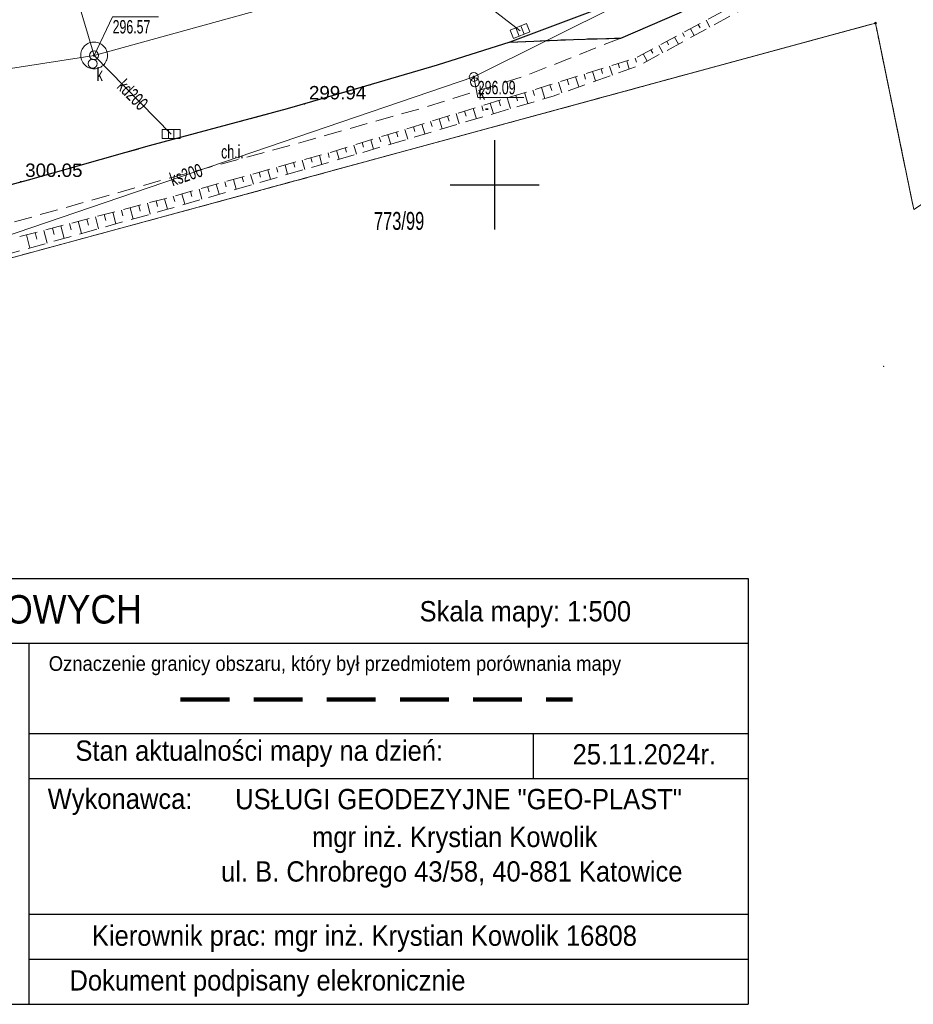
# Model space of a CAD drawing. Header units: metres. Extents: x 6567444 to 13135881, y 5574237 to 11149086.
# Tile 5 of 191: x 6567873 to 6567923, y 5574304 to 5574359. Entities that reach past the tile are written whole.
import ezdxf
from ezdxf.enums import TextEntityAlignment as Align

# ---------------------------------------------------------------- set-up
doc = ezdxf.new("R2010")
doc.units = ezdxf.units.M
for name, pattern in [('2 1', [3, 2, -1]), ('L_0_03', [1, 0.5, -0.5]), ('L_0_04', [1.5, 1, -0.5]), ('L_0_06', [2, 1.5, -0.5])]:
    doc.linetypes.add(name, pattern=pattern)
for name, color, linetype, lineweight in [('EGB_DzialkaEwidencyjna', 7, 'Continuous', 18), ('EGB_Klasouzytek', 92, 'Continuous', 18), ('EGB_KonturUzytkuGruntowego', 92, 'Continuous', 18), ('EGB_PunktGraniczny', 7, 'Continuous', 18), ('GES_InneUrzadzeniaTowarzyszace', 7, 'Continuous', 18), ('GES_InneUrzadzeniaTowarzyszace_P', 7, 'Continuous', 18), ('GES_PrzewodKanalizacyjny', 36, 'Continuous', 18), ('GES_Rzedna', 7, 'Continuous', 18), ('GES_UrzadzeniaSiecKanalizacyjna_P', 7, 'Continuous', 18), ('KR_ObiektKarto', 7, 'Continuous', 18), ('OT_Komunikacja', 7, 'Continuous', 18), ('OT_Skarpa', 7, 'Continuous', 18), ('OTRS', 7, 'Continuous', 13), ('OTRS_O', 7, 'Continuous', 20), ('PARSI', 7, 'Continuous', 20), ('Z_OPIS', 7, 'Continuous', 25), ('Z_ZAKRES', 214, 'Continuous', 90)]:
    doc.layers.add(name, color=color, linetype=linetype, lineweight=lineweight)
doc.styles.add('BDOT', font='arial.ttf', dxfattribs={"width": 0.9})
doc.styles.get("Standard").update_dxf_attribs({"font": 'arial.ttf'})

# ---------------------------------------------------------------- blocks, each defined once
blk = doc.blocks.new('L_0_02_2')
at = {"color": 0}
blk.add_point((0, 0), dxfattribs=at)
blk = doc.blocks.new('L_0_02_1')
at = {"color": 0}
blk.add_point((0, 0), dxfattribs=at)
blk = doc.blocks.new('EGPG_N')
at = {"linetype": 'Continuous', "lineweight": 13}
blk.add_hatch(color=0, dxfattribs=at).paths.add_polyline_path([(0, -0.1, 1), (0, 0.1, 1)])
at = {"color": 0, "linetype": 'Continuous', "lineweight": 13}
blk.add_circle((0, 0), 0.1, dxfattribs=at)
blk = doc.blocks.new('SUPK_K')
at = {"color": 0, "linetype": 'Continuous', "lineweight": 18}
blk.add_circle((0, 0), 0.5, dxfattribs=at)
blk = doc.blocks.new('other_SUPW_O')
at = {"color": 0, "linetype": 'Continuous', "lineweight": 18}
blk.add_circle((0, 0), 0.5, dxfattribs=at)
blk = doc.blocks.new('other_SUPS01_05')
at = {"linetype": 'Continuous', "lineweight": 13}
blk.add_hatch(color=0, dxfattribs=at).paths.add_polyline_path([(0, -0.09, 1), (0, 0.09, 1)])
at = {"color": 0, "linetype": 'Continuous', "lineweight": 13}
blk.add_circle((0, 0), 0.0906, dxfattribs=at)
blk = doc.blocks.new('other_SUKK')
at = {"color": 0, "linetype": 'Continuous', "lineweight": 18, "flags": 128}
blk.add_lwpolyline([(1, 0.5), (1, -0.5), (-1, -0.5), (-1, 0.5), (1, 0.5)], close=True, dxfattribs=at)
for points in [[(-0.3, 0.5), (-0.3, -0.5)], [(0.3, 0.5), (0.3, -0.5)]]:
    blk.add_lwpolyline(points, dxfattribs=at)
blk = doc.blocks.new('OTRS')
at = {"layer": 'OTRS', "color": 0, "lineweight": -3, "const_width": 0.09}
blk.add_lwpolyline([(-0.04, 0, 1), (0.04, 0, 1)], format="xyb", close=True, dxfattribs=at)
at = {"layer": 'OTRS_O', "color": 0, "style": 'BDOT'}
blk.add_attdef('RZEDNA', (0.51, 0.52), '', height=1.5, dxfattribs=at)
blk = doc.blocks.new('mzsk')
at = {"layer": 'PARSI', "color": 0}
for p, q in [((0, -5), (0, 5)), ((5, 0), (-5, 0))]:
    blk.add_line(p, q, dxfattribs=at)
blk = doc.blocks.new('ETYK')
at = {"layer": 'Z_OPIS'}
for points in [[(6560549.33, 5651473.62), (6560739.69, 5651473.62), (6560739.69, 5651421.26)], [(6560651.16, 5651465.69), (6560651.16, 5651421.26)], [(6560651.16, 5651454.58), (6560739.69, 5651454.58)], [(6560713.23, 5651454.58), (6560713.23, 5651449.03)], [(6560651.16, 5651449.03), (6560739.69, 5651449.03)], [(6560651.16, 5651432.36), (6560739.69, 5651432.36)], [(6560651.16, 5651426.81), (6560739.69, 5651426.81)]]:
    blk.add_lwpolyline(points, dxfattribs=at)
at = {"layer": 'Z_OPIS', "flags": 128}
for points in [[(6560549.33, 5651465.69), (6560739.69, 5651465.69)], [(6560549.33, 5651421.26), (6560739.69, 5651421.26)]]:
    blk.add_lwpolyline(points, dxfattribs=at)
at = {"layer": 'Z_ZAKRES', "linetype": '2 1', "ltscale": 3, "flags": 128}
blk.add_lwpolyline([(6560669.84, 5651458.76), (6560718.07, 5651458.76)], dxfattribs=at)
at = {"layer": 'Z_OPIS', "lineweight": 30, "style": 'BDOT', "width": 0.9}
blk.add_text('MAPA DO CELÓW PROJEKTOWYCH', height=3.5, dxfattribs=at).set_placement((6560627.08, 5651470.28), align=Align.MIDDLE)
at = {"layer": 'Z_OPIS', "style": 'BDOT', "width": 0.9}
for s, height, p in [('Skala mapy: 1:500', 2.5, (6560712.26, 5651469.3)), ('Oznaczenie granicy obszaru, który był przedmiotem porównania mapy ', 1.8, (6560689.15, 5651462.97)), ('Stan aktualności mapy na dzień:', 2.5, (6560679.52, 5651452.17)), ('25.11.2024r.', 2.5, (6560726.9, 5651452.01)), ('Wykonawca:', 2.5, (6560662.39, 5651446.23)), ('USŁUGI GEODEZYJNE "GEO-PLAST"', 2.5, (6560704.04, 5651446.5)), ('mgr inż. Krystian Kowolik', 2.5, (6560703.57, 5651441.54)), ('ul. B. Chrobrego 43/58, 40-881 Katowice', 2.5, (6560703.21, 5651437.29)), ('Kierownik prac: mgr inż. Krystian Kowolik 16808', 2.5, (6560692.46, 5651429.39)), ('Dokument podpisany elekronicznie', 2.5, (6560680.53, 5651423.89))]:
    blk.add_text(s, height=height, dxfattribs=at).set_placement(p, align=Align.MIDDLE)
blk = doc.blocks.new('_MDCP')
at = {"layer": 'EGB_DzialkaEwidencyjna', "linetype": 'CONTINUOUS', "lineweight": 18}
for p, q in [((6567870.09, 5574563.29), (6567937.22, 5574576.21)), ((6567937.22, 5574576.21), (6567953.2, 5574485.85)), ((6567921.55, 5574569.11), (6567849.51, 5574552.26)), ((6567946.41, 5574443.1), (6567921.55, 5574569.11)), ((6567848.19, 5574557.83), (6567870.09, 5574563.29)), ((6567849.51, 5574552.26), (6567848.19, 5574557.83)), ((6567953.2, 5574485.85), (6567954.34, 5574479.4)), ((6567954.34, 5574479.4), (6567964.63, 5574421.22)), ((6567945.87, 5574426.93), (6567946.41, 5574443.1)), ((6567941.78, 5574411.28), (6567945.87, 5574426.93)), ((6567964.63, 5574421.22), (6567961.98, 5574385.01)), ((6567926.87, 5574389.48), (6567941.78, 5574411.28)), ((6567903.73, 5574376.76), (6567926.87, 5574389.48)), ((6567961.98, 5574385.01), (6567940.38, 5574379.35)), ((6567940.38, 5574379.35), (6567927.03, 5574350.99)), ((6567864.17, 5574367.81), (6567903.73, 5574376.76)), ((6567869.98, 5574345.11), (6567864.17, 5574367.81)), ((6567921.32, 5574359.06), (6567869.98, 5574345.11)), ((6567923.464, 5574348.631), (6567921.32, 5574359.06)), ((6567927.03, 5574350.99), (6567923.464, 5574348.631))]:
    blk.add_line(p, q, dxfattribs=at)
at = {"layer": 'EGB_DzialkaEwidencyjna', "linetype": 'Continuous', "lineweight": 18}
for p, q in [((6567870.221, 5574345.176), (6567921.079, 5574358.994)), ((6567921.37, 5574358.815), (6567923.414, 5574348.876))]:
    blk.add_line(p, q, dxfattribs=at)
at = {"layer": 'EGB_Klasouzytek', "lineweight": 18}
for points in [[(6567922.989, 5574350.942), (6567921.32, 5574359.06), (6567869.98, 5574345.11), (6567864.17, 5574367.81), (6567903.73, 5574376.76), (6567926.87, 5574389.48), (6567941.78, 5574411.28), (6567945.87, 5574426.93), (6567946.41, 5574443.1), (6567921.55, 5574569.11), (6567849.51, 5574552.26), (6567848.19, 5574557.83), (6567870.09, 5574563.29), (6567937.22, 5574576.21)], [(6567862.141, 5574342.197), (6567862.17, 5574342.99), (6567869.98, 5574345.11), (6567921.32, 5574359.06), (6567922.989, 5574350.942)]]:
    blk.add_lwpolyline(points, dxfattribs=at)
at = {"layer": 'EGB_KonturUzytkuGruntowego', "linetype": 'L_0_03', "lineweight": 18}
for points in [[(6567922.989, 5574350.942), (6567921.32, 5574359.06), (6567869.98, 5574345.11), (6567864.17, 5574367.81), (6567903.73, 5574376.76), (6567926.87, 5574389.48), (6567941.78, 5574411.28), (6567945.87, 5574426.93), (6567946.41, 5574443.1), (6567921.55, 5574569.11), (6567849.51, 5574552.26), (6567848.19, 5574557.83), (6567870.09, 5574563.29), (6567937.22, 5574576.21), (6567953.2, 5574485.85)], [(6567862.141, 5574342.197), (6567862.17, 5574342.99), (6567869.98, 5574345.11), (6567921.32, 5574359.06), (6567922.989, 5574350.942)]]:
    blk.add_lwpolyline(points, dxfattribs=at)
at = {"layer": 'EGB_PunktGraniczny'}
blk.add_point((6567921.32, 5574359.06), dxfattribs=at)
at = {"layer": 'GES_InneUrzadzeniaTowarzyszace', "color": 36, "linetype": 'Continuous', "lineweight": 18, "flags": 128}
blk.add_lwpolyline([(6567877.502, 5574356.503), (6567877.426, 5574356.514), (6567877.351, 5574356.533), (6567877.278, 5574356.559), (6567877.209, 5574356.593), (6567877.143, 5574356.634), (6567877.082, 5574356.681), (6567877.026, 5574356.734), (6567876.976, 5574356.793), (6567876.932, 5574356.856), (6567876.895, 5574356.924), (6567876.865, 5574356.995), (6567876.842, 5574357.069), (6567876.828, 5574357.144), (6567876.821, 5574357.221), (6567876.822, 5574357.299), (6567876.831, 5574357.375), (6567876.847, 5574357.451), (6567876.872, 5574357.524), (6567876.904, 5574357.594), (6567876.942, 5574357.661), (6567876.988, 5574357.723), (6567877.04, 5574357.781), (6567877.097, 5574357.832), (6567877.159, 5574357.878), (6567877.226, 5574357.917), (6567877.296, 5574357.949), (6567877.37, 5574357.973), (6567877.445, 5574357.99), (6567877.522, 5574357.999), (6567877.599, 5574358), (6567877.676, 5574357.993), (6567877.752, 5574357.978), (6567877.826, 5574357.955), (6567877.897, 5574357.925), (6567877.964, 5574357.888), (6567878.028, 5574357.844), (6567878.087, 5574357.794), (6567878.14, 5574357.738), (6567878.187, 5574357.677), (6567878.227, 5574357.611), (6567878.261, 5574357.542), (6567878.287, 5574357.469), (6567878.306, 5574357.394), (6567878.317, 5574357.318), (6567878.32, 5574357.241), (6567878.315, 5574357.164), (6567878.302, 5574357.087), (6567878.281, 5574357.013), (6567878.253, 5574356.941), (6567878.218, 5574356.872), (6567878.176, 5574356.808), (6567878.127, 5574356.748), (6567878.072, 5574356.693), (6567878.012, 5574356.645), (6567877.948, 5574356.602), (6567877.879, 5574356.567), (6567877.807, 5574356.539), (6567877.733, 5574356.518), (6567877.657, 5574356.505), (6567877.58, 5574356.5)], close=True, dxfattribs=at)
at = {"layer": 'GES_PrzewodKanalizacyjny', "color": 36, "linetype": 'Continuous', "lineweight": 18, "flags": 128}
for points in [[(6567874.201, 5574368.59), (6567877.57, 5574357.25)], [(6567898.83, 5574356.05), (6567919.53, 5574366.37)], [(6567877.57, 5574357.25), (6567896.46, 5574362.471)], [(6567896.46, 5574362.471), (6567901.42, 5574358.62)], [(6567860.15, 5574354.55), (6567877.57, 5574357.25)], [(6567877.57, 5574357.25), (6567881.891, 5574352.851)], [(6567866.62, 5574345.09), (6567898.83, 5574356.05)]]:
    blk.add_lwpolyline(points, dxfattribs=at)
at = {"layer": 'GES_Rzedna', "color": 7, "linetype": 'Continuous', "lineweight": 13, "flags": 128}
for points in [[(6567881.186, 5574359.416), (6567878.608, 5574359.416), (6567877.57, 5574357.25)], [(6567901.633, 5574354.888), (6567899.055, 5574354.888), (6567898.83, 5574356.05)]]:
    blk.add_lwpolyline(points, dxfattribs=at)
at = {"layer": 'KR_ObiektKarto', "linetype": 'Continuous', "lineweight": 18, "flags": 128}
for points in [[(6567911.841, 5574359.218), (6567912.045, 5574358.834)], [(6567910.958, 5574358.747), (6567911.166, 5574358.357)], [(6567911.399, 5574358.983), (6567911.503, 5574358.789)], [(6567909.635, 5574358.042), (6567909.741, 5574357.842)], [(6567910.076, 5574358.277), (6567910.287, 5574357.881)], [(6567910.517, 5574358.512), (6567910.622, 5574358.316)], [(6567908.752, 5574357.571), (6567908.86, 5574357.368)], [(6567909.193, 5574357.806), (6567909.408, 5574357.404)], [(6567907.391, 5574356.956), (6567907.538, 5574356.488)], [(6567907.868, 5574357.106), (6567907.938, 5574356.88)], [(6567908.311, 5574357.336), (6567908.529, 5574356.927)], [(6567905.482, 5574356.357), (6567905.651, 5574355.82)], [(6567905.959, 5574356.507), (6567906.041, 5574356.247)], [(6567906.437, 5574356.657), (6567906.594, 5574356.154)], [(6567906.914, 5574356.806), (6567906.99, 5574356.563)], [(6567904.051, 5574355.908), (6567904.144, 5574355.613)], [(6567904.528, 5574356.058), (6567904.708, 5574355.486)], [(6567905.005, 5574356.207), (6567905.092, 5574355.93)], [(6567902.141, 5574355.314), (6567902.236, 5574355.007)], [(6567902.619, 5574355.461), (6567902.81, 5574354.841)], [(6567903.097, 5574355.608), (6567903.195, 5574355.296)], [(6567903.574, 5574355.758), (6567903.765, 5574355.152)], [(6567900.23, 5574354.726), (6567900.321, 5574354.429)], [(6567900.708, 5574354.873), (6567900.892, 5574354.274)], [(6567901.186, 5574355.02), (6567901.279, 5574354.718)], [(6567901.664, 5574355.167), (6567901.851, 5574354.557)], [(6567898.796, 5574354.285), (6567898.974, 5574353.707)], [(6567899.274, 5574354.432), (6567899.364, 5574354.14)], [(6567899.752, 5574354.579), (6567899.933, 5574353.99)], [(6567896.884, 5574353.697), (6567897.056, 5574353.139)], [(6567897.362, 5574353.844), (6567897.449, 5574353.563)], [(6567897.84, 5574353.991), (6567898.015, 5574353.423)], [(6567898.318, 5574354.138), (6567898.406, 5574353.851)], [(6567894.973, 5574353.109), (6567895.138, 5574352.572)], [(6567895.451, 5574353.256), (6567895.534, 5574352.985)], [(6567895.929, 5574353.403), (6567896.097, 5574352.856)], [(6567896.407, 5574353.55), (6567896.492, 5574353.274)], [(6567893.061, 5574352.521), (6567893.22, 5574352.005)], [(6567893.539, 5574352.668), (6567893.619, 5574352.408)], [(6567894.017, 5574352.815), (6567894.179, 5574352.289)], [(6567894.495, 5574352.962), (6567894.577, 5574352.696)], [(6567891.628, 5574352.08), (6567891.705, 5574351.83)], [(6567892.105, 5574352.227), (6567892.261, 5574351.721)], [(6567892.583, 5574352.374), (6567892.662, 5574352.119)], [(6567889.226, 5574351.387), (6567889.369, 5574350.874)], [(6567889.707, 5574351.522), (6567889.778, 5574351.268)], [(6567890.189, 5574351.656), (6567890.33, 5574351.153)], [(6567890.67, 5574351.791), (6567890.74, 5574351.542)], [(6567891.15, 5574351.933), (6567891.302, 5574351.438)], [(6567887.3, 5574350.848), (6567887.449, 5574350.315)], [(6567887.781, 5574350.983), (6567887.855, 5574350.719)], [(6567888.263, 5574351.118), (6567888.409, 5574350.594)], [(6567888.744, 5574351.252), (6567888.817, 5574350.993)], [(6567885.374, 5574350.309), (6567885.529, 5574349.756)], [(6567885.855, 5574350.444), (6567885.932, 5574350.17)], [(6567886.337, 5574350.579), (6567886.489, 5574350.035)], [(6567886.818, 5574350.713), (6567886.894, 5574350.444)], [(6567883.448, 5574349.77), (6567883.608, 5574349.197)], [(6567883.929, 5574349.905), (6567884.009, 5574349.621)], [(6567884.411, 5574350.04), (6567884.568, 5574349.476)], [(6567884.892, 5574350.174), (6567884.97, 5574349.895)], [(6567881.513, 5574349.229), (6567881.688, 5574348.638)], [(6567882.003, 5574349.366), (6567882.085, 5574349.072)], [(6567882.485, 5574349.501), (6567882.648, 5574348.917)], [(6567882.966, 5574349.636), (6567883.047, 5574349.346)], [(6567879.587, 5574348.724), (6567879.752, 5574348.094)], [(6567880.071, 5574348.851), (6567880.152, 5574348.54)], [(6567880.554, 5574348.978), (6567880.715, 5574348.365)], [(6567881.038, 5574349.105), (6567881.117, 5574348.802)], [(6567877.169, 5574348.091), (6567877.257, 5574347.754)], [(6567877.652, 5574348.217), (6567877.827, 5574347.553)], [(6567878.136, 5574348.344), (6567878.222, 5574348.016)], [(6567878.62, 5574348.471), (6567878.789, 5574347.823)], [(6567879.103, 5574348.598), (6567879.187, 5574348.278)], [(6567875.234, 5574347.584), (6567875.327, 5574347.23)], [(6567875.718, 5574347.71), (6567875.901, 5574347.011)], [(6567876.201, 5574347.837), (6567876.292, 5574347.492)], [(6567876.685, 5574347.964), (6567876.864, 5574347.282)], [(6567873.783, 5574347.203), (6567873.975, 5574346.47)], [(6567874.267, 5574347.33), (6567874.362, 5574346.968)], [(6567874.75, 5574347.457), (6567874.938, 5574346.741)]]:
    blk.add_lwpolyline(points, dxfattribs=at)
at = {"layer": 'OT_Komunikacja', "color": 7, "linetype": 'Continuous', "lineweight": 25, "flags": 128}
for points in [[(6567905.63, 5574359.784), (6567900.842, 5574357.997), (6567896.789, 5574356.714), (6567892.76, 5574355.522), (6567888.375, 5574354.261), (6567880.658, 5574352.183), (6567873.873, 5574350.271), (6567863.57, 5574347.509), (6567857.878, 5574345.927)], [(6567900.842, 5574357.997), (6567904.405, 5574358.151), (6567907.065, 5574358.223), (6567910.349, 5574359.631), (6567915.069, 5574362.055), (6567916.996, 5574363.184), (6567917.897, 5574364.663), (6567918.799, 5574366.142), (6567919.163, 5574366.875)]]:
    blk.add_lwpolyline(points, dxfattribs=at)
at = {"layer": 'OT_Komunikacja', "color": 7, "linetype": 'L_0_06', "lineweight": 18, "flags": 128}
blk.add_lwpolyline([(6567905.63, 5574359.784), (6567909.495, 5574361.531), (6567912.846, 5574363.203), (6567916.13, 5574365.059), (6567919.163, 5574366.875), (6567916.996, 5574363.184), (6567915.069, 5574362.055), (6567912.391, 5574360.68), (6567910.349, 5574359.631), (6567907.065, 5574358.223), (6567900.842, 5574357.997)], close=True, dxfattribs=at)
at = {"layer": 'OT_Komunikacja', "color": 7, "linetype": 'L_0_04', "lineweight": 18, "flags": 128}
blk.add_lwpolyline([(6567907.065, 5574358.223), (6567904.179, 5574357.082), (6567901.709, 5574356.099), (6567896.241, 5574354.391), (6567889.531, 5574352.486), (6567881.436, 5574350.285), (6567875.555, 5574348.608), (6567869.621, 5574346.993), (6567864.118, 5574345.492), (6567863.57, 5574347.509), (6567873.873, 5574350.271), (6567880.658, 5574352.183), (6567888.375, 5574354.261), (6567892.76, 5574355.522), (6567896.789, 5574356.714), (6567900.842, 5574357.997), (6567904.405, 5574358.151)], close=True, dxfattribs=at)
at = {"layer": 'OT_Skarpa', "color": 7, "linetype": 'L_0_04', "lineweight": 18, "flags": 128}
blk.add_lwpolyline([(6567955.232, 5574406.177), (6567951.756, 5574398.203), (6567947.269, 5574389.868), (6567942.777, 5574383.115), (6567937.448, 5574377.183), (6567930.261, 5574370.129), (6567925.735, 5574366.886), (6567916.441, 5574361.219), (6567908.061, 5574356.673), (6567903.277, 5574354.979), (6567890.931, 5574351.328), (6567881.688, 5574348.638), (6567870.25, 5574345.423), (6567870.125, 5574346.245), (6567881.513, 5574349.229), (6567890.859, 5574351.844), (6567903.074, 5574355.601), (6567907.897, 5574357.115), (6567916.207, 5574361.546), (6567925.258, 5574367.328), (6567929.831, 5574370.951), (6567936.889, 5574377.931), (6567941.701, 5574383.939), (6567946.663, 5574390.442), (6567951.323, 5574398.426), (6567954.838, 5574406.196), (6567955.936, 5574410.199)], close=True, dxfattribs=at)
at = {"layer": 'EGB_DzialkaEwidencyjna', "linetype": 'Continuous', "xscale": 0.5, "yscale": 0.5, "zscale": 0.5}
for name, p, rotation in [('L_0_02_2', (6567921.32, 5574359.06), 281.62), ('L_0_02_1', (6567921.32, 5574359.06), 195.2), ('L_0_02_2', (6567921.32, 5574359.06), 195.2), ('L_0_02_1', (6567921.32, 5574359.06), 281.62), ('L_0_02_2', (6567921.78, 5574339.84), 64.78), ('L_0_02_1', (6567921.78, 5574339.84), 282.16)]:
    blk.add_blockref(name, p, dxfattribs=dict(at, rotation=rotation))
at = {"layer": 'EGB_PunktGraniczny', "linetype": 'Continuous', "xscale": 0.5, "yscale": 0.5, "zscale": 0.5}
blk.add_blockref('EGPG_N', (6567921.32, 5574359.06), dxfattribs=at)
at = {"layer": 'GES_InneUrzadzeniaTowarzyszace_P', "color": 36, "linetype": 'Continuous', "xscale": 0.5, "yscale": 0.5, "zscale": 0.5}
for p in [(6567877.57, 5574357.25), (6567898.83, 5574356.05)]:
    blk.add_blockref('SUPK_K', p, dxfattribs=at)
at = {"layer": 'GES_InneUrzadzeniaTowarzyszace_P', "linetype": 'Continuous', "xscale": 0.5, "yscale": 0.5, "zscale": 0.5}
for p in [(6567877.49, 5574356.79), (6567898.89, 5574355.75)]:
    blk.add_blockref('other_SUPW_O', p, dxfattribs=at)
at = {"layer": 'GES_Rzedna', "color": 36, "linetype": 'Continuous', "xscale": 0.5, "yscale": 0.5, "zscale": 0.5}
for p in [(6567877.57, 5574357.25), (6567898.83, 5574356.05)]:
    blk.add_blockref('other_SUPS01_05', p, dxfattribs=at)
at = {"layer": 'GES_UrzadzeniaSiecKanalizacyjna_P', "color": 36, "linetype": 'Continuous', "xscale": 0.4999999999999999, "yscale": 0.4999999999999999, "zscale": 0.5, "rotation": 22.44589817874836}
blk.add_blockref('other_SUKK', (6567901.42, 5574358.62), dxfattribs=at)
at = {"layer": 'GES_UrzadzeniaSiecKanalizacyjna_P', "color": 36, "linetype": 'Continuous', "xscale": 0.5, "yscale": 0.5, "zscale": 0.5}
blk.add_blockref('other_SUKK', (6567881.89, 5574352.85), dxfattribs=at)
at = {"layer": 'OTRS', "xscale": 0.5, "yscale": 0.5, "zscale": 0.5}
for p, values in [((6567889.348, 5574354.53, 299.942), {'RZEDNA': '299.94'}), ((6567873.46, 5574350.189, 300.047), {'RZEDNA': '300.05'})]:
    blk.add_blockref('OTRS', p, dxfattribs=at).add_auto_attribs(values)
at = {"layer": 'PARSI', "xscale": 0.5, "yscale": 0.5, "zscale": 0.5, "rotation": 1.16962990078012e-09}
blk.add_blockref('mzsk', (6567900, 5574350), dxfattribs=at)
at = {"layer": 'Z_OPIS', "xscale": 0.455, "yscale": 0.455, "zscale": 0.455}
blk.add_blockref('ETYK', (3582777.638, 3002907.465), dxfattribs=at)
at = {"layer": 'EGB_DzialkaEwidencyjna', "lineweight": 20, "width": 0.66}
blk.add_text('773/99', height=1, dxfattribs=at).set_placement((6567894.647, 5574347.988), align=Align.MIDDLE_CENTER)
at = {"layer": 'GES_InneUrzadzeniaTowarzyszace_P', "color": 7, "lineweight": 15, "width": 0.66}
for p in [(6567877.715, 5574356.565), (6567899.115, 5574355.525)]:
    blk.add_text('k', height=0.75, dxfattribs=at).set_placement(p, align=Align.TOP_LEFT)
at = {"layer": 'GES_PrzewodKanalizacyjny', "color": 36, "lineweight": 15, "width": 0.66}
for s, rotation, p in [('kd200', -45.5, (6567879.73, 5574355.05)), ('ks200', -341.2, (6567882.725, 5574350.57))]:
    blk.add_text(s, height=0.75, rotation=rotation, dxfattribs=at).set_placement(p, align=Align.MIDDLE_CENTER)
at = {"layer": 'GES_Rzedna', "color": 36, "lineweight": 15, "width": 0.66}
blk.add_text('296.57', height=0.75, dxfattribs=at).set_placement((6567878.608, 5574359.229), align=Align.TOP_LEFT)
for s, p in [('296.09', (6567899.055, 5574355.825)), ('  -', (6567899.055, 5574354.7))]:
    blk.add_text(s, height=0.75, rotation=-360, dxfattribs=at).set_placement(p, align=Align.TOP_LEFT)
at = {"layer": 'OT_Komunikacja', "color": 7, "lineweight": 15, "width": 0.66}
blk.add_text('ch.i.', height=0.75, dxfattribs=at).set_placement((6567885.318, 5574351.857), align=Align.MIDDLE_CENTER)
blk = doc.blocks.new('PR1183 Chorzów Metalowców V09_TT')
for p, q in [((6567900, 5574346.25), (6567900, 5574351.25)), ((6567897.5, 5574348.75), (6567902.5, 5574348.75))]:
    blk.add_line(p, q)
blk = doc.blocks.new('GE.I.6640.1.468.2024_MDCP_dodatkowe pomiary_12.03.2026')
at = {"layer": 'EGB_DzialkaEwidencyjna', "linetype": 'CONTINUOUS', "lineweight": 18}
for p, q in [((6567870.09, 5574563.29), (6567937.22, 5574576.21)), ((6567937.22, 5574576.21), (6567953.2, 5574485.85)), ((6567921.55, 5574569.11), (6567849.51, 5574552.26)), ((6567946.41, 5574443.1), (6567921.55, 5574569.11)), ((6567848.19, 5574557.83), (6567870.09, 5574563.29)), ((6567849.51, 5574552.26), (6567848.19, 5574557.83)), ((6567953.2, 5574485.85), (6567954.34, 5574479.4)), ((6567954.34, 5574479.4), (6567964.63, 5574421.22)), ((6567945.87, 5574426.93), (6567946.41, 5574443.1)), ((6567941.78, 5574411.28), (6567945.87, 5574426.93)), ((6567964.63, 5574421.22), (6567961.98, 5574385.01)), ((6567926.87, 5574389.48), (6567941.78, 5574411.28)), ((6567903.73, 5574376.76), (6567926.87, 5574389.48)), ((6567961.98, 5574385.01), (6567940.38, 5574379.35)), ((6567940.38, 5574379.35), (6567927.03, 5574350.99)), ((6567864.17, 5574367.81), (6567903.73, 5574376.76)), ((6567869.98, 5574345.11), (6567864.17, 5574367.81)), ((6567921.32, 5574359.06), (6567869.98, 5574345.11)), ((6567923.464, 5574348.631), (6567921.32, 5574359.06)), ((6567927.03, 5574350.99), (6567923.464, 5574348.631))]:
    blk.add_line(p, q, dxfattribs=at)
at = {"layer": 'EGB_DzialkaEwidencyjna', "linetype": 'Continuous', "lineweight": 18}
for p, q in [((6567870.221, 5574345.176), (6567921.079, 5574358.994)), ((6567921.37, 5574358.815), (6567923.414, 5574348.876))]:
    blk.add_line(p, q, dxfattribs=at)
at = {"layer": 'EGB_Klasouzytek', "lineweight": 18}
for points in [[(6567922.989, 5574350.942), (6567921.32, 5574359.06), (6567869.98, 5574345.11), (6567864.17, 5574367.81), (6567903.73, 5574376.76), (6567926.87, 5574389.48), (6567941.78, 5574411.28), (6567945.87, 5574426.93), (6567946.41, 5574443.1), (6567921.55, 5574569.11), (6567849.51, 5574552.26), (6567848.19, 5574557.83), (6567870.09, 5574563.29), (6567937.22, 5574576.21)], [(6567862.141, 5574342.197), (6567862.17, 5574342.99), (6567869.98, 5574345.11), (6567921.32, 5574359.06), (6567922.989, 5574350.942)]]:
    blk.add_lwpolyline(points, dxfattribs=at)
at = {"layer": 'EGB_KonturUzytkuGruntowego', "linetype": 'L_0_03', "lineweight": 18}
for points in [[(6567922.989, 5574350.942), (6567921.32, 5574359.06), (6567869.98, 5574345.11), (6567864.17, 5574367.81), (6567903.73, 5574376.76), (6567926.87, 5574389.48), (6567941.78, 5574411.28), (6567945.87, 5574426.93), (6567946.41, 5574443.1), (6567921.55, 5574569.11), (6567849.51, 5574552.26), (6567848.19, 5574557.83), (6567870.09, 5574563.29), (6567937.22, 5574576.21), (6567953.2, 5574485.85)], [(6567862.141, 5574342.197), (6567862.17, 5574342.99), (6567869.98, 5574345.11), (6567921.32, 5574359.06), (6567922.989, 5574350.942)]]:
    blk.add_lwpolyline(points, dxfattribs=at)
at = {"layer": 'EGB_PunktGraniczny'}
blk.add_point((6567921.32, 5574359.06), dxfattribs=at)
at = {"layer": 'GES_InneUrzadzeniaTowarzyszace', "color": 36, "linetype": 'Continuous', "lineweight": 18, "flags": 128}
blk.add_lwpolyline([(6567877.502, 5574356.503), (6567877.426, 5574356.514), (6567877.351, 5574356.533), (6567877.278, 5574356.559), (6567877.209, 5574356.593), (6567877.143, 5574356.634), (6567877.082, 5574356.681), (6567877.026, 5574356.734), (6567876.976, 5574356.793), (6567876.932, 5574356.856), (6567876.895, 5574356.924), (6567876.865, 5574356.995), (6567876.842, 5574357.069), (6567876.828, 5574357.144), (6567876.821, 5574357.221), (6567876.822, 5574357.299), (6567876.831, 5574357.375), (6567876.847, 5574357.451), (6567876.872, 5574357.524), (6567876.904, 5574357.594), (6567876.942, 5574357.661), (6567876.988, 5574357.723), (6567877.04, 5574357.781), (6567877.097, 5574357.832), (6567877.159, 5574357.878), (6567877.226, 5574357.917), (6567877.296, 5574357.949), (6567877.37, 5574357.973), (6567877.445, 5574357.99), (6567877.522, 5574357.999), (6567877.599, 5574358), (6567877.676, 5574357.993), (6567877.752, 5574357.978), (6567877.826, 5574357.955), (6567877.897, 5574357.925), (6567877.964, 5574357.888), (6567878.028, 5574357.844), (6567878.087, 5574357.794), (6567878.14, 5574357.738), (6567878.187, 5574357.677), (6567878.227, 5574357.611), (6567878.261, 5574357.542), (6567878.287, 5574357.469), (6567878.306, 5574357.394), (6567878.317, 5574357.318), (6567878.32, 5574357.241), (6567878.315, 5574357.164), (6567878.302, 5574357.087), (6567878.281, 5574357.013), (6567878.253, 5574356.941), (6567878.218, 5574356.872), (6567878.176, 5574356.808), (6567878.127, 5574356.748), (6567878.072, 5574356.693), (6567878.012, 5574356.645), (6567877.948, 5574356.602), (6567877.879, 5574356.567), (6567877.807, 5574356.539), (6567877.733, 5574356.518), (6567877.657, 5574356.505), (6567877.58, 5574356.5)], close=True, dxfattribs=at)
at = {"layer": 'GES_PrzewodKanalizacyjny', "color": 36, "linetype": 'Continuous', "lineweight": 18, "flags": 128}
for points in [[(6567874.201, 5574368.59), (6567877.57, 5574357.25)], [(6567898.83, 5574356.05), (6567919.53, 5574366.37)], [(6567877.57, 5574357.25), (6567896.46, 5574362.471)], [(6567896.46, 5574362.471), (6567901.42, 5574358.62)], [(6567860.15, 5574354.55), (6567877.57, 5574357.25)], [(6567877.57, 5574357.25), (6567881.891, 5574352.851)], [(6567866.62, 5574345.09), (6567898.83, 5574356.05)]]:
    blk.add_lwpolyline(points, dxfattribs=at)
at = {"layer": 'GES_Rzedna', "color": 7, "linetype": 'Continuous', "lineweight": 13, "flags": 128}
for points in [[(6567881.186, 5574359.416), (6567878.608, 5574359.416), (6567877.57, 5574357.25)], [(6567901.633, 5574354.888), (6567899.055, 5574354.888), (6567898.83, 5574356.05)]]:
    blk.add_lwpolyline(points, dxfattribs=at)
at = {"layer": 'KR_ObiektKarto', "linetype": 'Continuous', "lineweight": 18, "flags": 128}
for points in [[(6567911.841, 5574359.218), (6567912.045, 5574358.834)], [(6567910.958, 5574358.747), (6567911.166, 5574358.357)], [(6567911.399, 5574358.983), (6567911.503, 5574358.789)], [(6567909.635, 5574358.042), (6567909.741, 5574357.842)], [(6567910.076, 5574358.277), (6567910.287, 5574357.881)], [(6567910.517, 5574358.512), (6567910.622, 5574358.316)], [(6567908.752, 5574357.571), (6567908.86, 5574357.368)], [(6567909.193, 5574357.806), (6567909.408, 5574357.404)], [(6567907.391, 5574356.956), (6567907.538, 5574356.488)], [(6567907.868, 5574357.106), (6567907.938, 5574356.88)], [(6567908.311, 5574357.336), (6567908.529, 5574356.927)], [(6567905.482, 5574356.357), (6567905.651, 5574355.82)], [(6567905.959, 5574356.507), (6567906.041, 5574356.247)], [(6567906.437, 5574356.657), (6567906.594, 5574356.154)], [(6567906.914, 5574356.806), (6567906.99, 5574356.563)], [(6567904.051, 5574355.908), (6567904.144, 5574355.613)], [(6567904.528, 5574356.058), (6567904.708, 5574355.486)], [(6567905.005, 5574356.207), (6567905.092, 5574355.93)], [(6567902.141, 5574355.314), (6567902.236, 5574355.007)], [(6567902.619, 5574355.461), (6567902.81, 5574354.841)], [(6567903.097, 5574355.608), (6567903.195, 5574355.296)], [(6567903.574, 5574355.758), (6567903.765, 5574355.152)], [(6567900.23, 5574354.726), (6567900.321, 5574354.429)], [(6567900.708, 5574354.873), (6567900.892, 5574354.274)], [(6567901.186, 5574355.02), (6567901.279, 5574354.718)], [(6567901.664, 5574355.167), (6567901.851, 5574354.557)], [(6567898.796, 5574354.285), (6567898.974, 5574353.707)], [(6567899.274, 5574354.432), (6567899.364, 5574354.14)], [(6567899.752, 5574354.579), (6567899.933, 5574353.99)], [(6567896.884, 5574353.697), (6567897.056, 5574353.139)], [(6567897.362, 5574353.844), (6567897.449, 5574353.563)], [(6567897.84, 5574353.991), (6567898.015, 5574353.423)], [(6567898.318, 5574354.138), (6567898.406, 5574353.851)], [(6567894.973, 5574353.109), (6567895.138, 5574352.572)], [(6567895.451, 5574353.256), (6567895.534, 5574352.985)], [(6567895.929, 5574353.403), (6567896.097, 5574352.856)], [(6567896.407, 5574353.55), (6567896.492, 5574353.274)], [(6567893.061, 5574352.521), (6567893.22, 5574352.005)], [(6567893.539, 5574352.668), (6567893.619, 5574352.408)], [(6567894.017, 5574352.815), (6567894.179, 5574352.289)], [(6567894.495, 5574352.962), (6567894.577, 5574352.696)], [(6567891.628, 5574352.08), (6567891.705, 5574351.83)], [(6567892.105, 5574352.227), (6567892.261, 5574351.721)], [(6567892.583, 5574352.374), (6567892.662, 5574352.119)], [(6567889.226, 5574351.387), (6567889.369, 5574350.874)], [(6567889.707, 5574351.522), (6567889.778, 5574351.268)], [(6567890.189, 5574351.656), (6567890.33, 5574351.153)], [(6567890.67, 5574351.791), (6567890.74, 5574351.542)], [(6567891.15, 5574351.933), (6567891.302, 5574351.438)], [(6567887.3, 5574350.848), (6567887.449, 5574350.315)], [(6567887.781, 5574350.983), (6567887.855, 5574350.719)], [(6567888.263, 5574351.118), (6567888.409, 5574350.594)], [(6567888.744, 5574351.252), (6567888.817, 5574350.993)], [(6567885.374, 5574350.309), (6567885.529, 5574349.756)], [(6567885.855, 5574350.444), (6567885.932, 5574350.17)], [(6567886.337, 5574350.579), (6567886.489, 5574350.035)], [(6567886.818, 5574350.713), (6567886.894, 5574350.444)], [(6567883.448, 5574349.77), (6567883.608, 5574349.197)], [(6567883.929, 5574349.905), (6567884.009, 5574349.621)], [(6567884.411, 5574350.04), (6567884.568, 5574349.476)], [(6567884.892, 5574350.174), (6567884.97, 5574349.895)], [(6567881.513, 5574349.229), (6567881.688, 5574348.638)], [(6567882.003, 5574349.366), (6567882.085, 5574349.072)], [(6567882.485, 5574349.501), (6567882.648, 5574348.917)], [(6567882.966, 5574349.636), (6567883.047, 5574349.346)], [(6567879.587, 5574348.724), (6567879.752, 5574348.094)], [(6567880.071, 5574348.851), (6567880.152, 5574348.54)], [(6567880.554, 5574348.978), (6567880.715, 5574348.365)], [(6567881.038, 5574349.105), (6567881.117, 5574348.802)], [(6567877.169, 5574348.091), (6567877.257, 5574347.754)], [(6567877.652, 5574348.217), (6567877.827, 5574347.553)], [(6567878.136, 5574348.344), (6567878.222, 5574348.016)], [(6567878.62, 5574348.471), (6567878.789, 5574347.823)], [(6567879.103, 5574348.598), (6567879.187, 5574348.278)], [(6567875.234, 5574347.584), (6567875.327, 5574347.23)], [(6567875.718, 5574347.71), (6567875.901, 5574347.011)], [(6567876.201, 5574347.837), (6567876.292, 5574347.492)], [(6567876.685, 5574347.964), (6567876.864, 5574347.282)], [(6567873.783, 5574347.203), (6567873.975, 5574346.47)], [(6567874.267, 5574347.33), (6567874.362, 5574346.968)], [(6567874.75, 5574347.457), (6567874.938, 5574346.741)]]:
    blk.add_lwpolyline(points, dxfattribs=at)
at = {"layer": 'OT_Komunikacja', "color": 7, "linetype": 'Continuous', "lineweight": 25, "flags": 128}
for points in [[(6567905.63, 5574359.784), (6567900.842, 5574357.997), (6567896.789, 5574356.714), (6567892.76, 5574355.522), (6567888.375, 5574354.261), (6567880.658, 5574352.183), (6567873.873, 5574350.271), (6567863.57, 5574347.509), (6567857.878, 5574345.927)], [(6567900.842, 5574357.997), (6567904.405, 5574358.151), (6567907.065, 5574358.223), (6567910.349, 5574359.631), (6567915.069, 5574362.055), (6567916.996, 5574363.184), (6567917.897, 5574364.663), (6567918.799, 5574366.142), (6567919.163, 5574366.875)]]:
    blk.add_lwpolyline(points, dxfattribs=at)
at = {"layer": 'OT_Komunikacja', "color": 7, "linetype": 'L_0_06', "lineweight": 18, "flags": 128}
blk.add_lwpolyline([(6567905.63, 5574359.784), (6567909.495, 5574361.531), (6567912.846, 5574363.203), (6567916.13, 5574365.059), (6567919.163, 5574366.875), (6567916.996, 5574363.184), (6567915.069, 5574362.055), (6567912.391, 5574360.68), (6567910.349, 5574359.631), (6567907.065, 5574358.223), (6567900.842, 5574357.997)], close=True, dxfattribs=at)
at = {"layer": 'OT_Komunikacja', "color": 7, "linetype": 'L_0_04', "lineweight": 18, "flags": 128}
blk.add_lwpolyline([(6567907.065, 5574358.223), (6567904.179, 5574357.082), (6567901.709, 5574356.099), (6567896.241, 5574354.391), (6567889.531, 5574352.486), (6567881.436, 5574350.285), (6567875.555, 5574348.608), (6567869.621, 5574346.993), (6567864.118, 5574345.492), (6567863.57, 5574347.509), (6567873.873, 5574350.271), (6567880.658, 5574352.183), (6567888.375, 5574354.261), (6567892.76, 5574355.522), (6567896.789, 5574356.714), (6567900.842, 5574357.997), (6567904.405, 5574358.151)], close=True, dxfattribs=at)
at = {"layer": 'OT_Skarpa', "color": 7, "linetype": 'L_0_04', "lineweight": 18, "flags": 128}
blk.add_lwpolyline([(6567955.232, 5574406.177), (6567951.756, 5574398.203), (6567947.269, 5574389.868), (6567942.777, 5574383.115), (6567937.448, 5574377.183), (6567930.261, 5574370.129), (6567925.735, 5574366.886), (6567916.441, 5574361.219), (6567908.061, 5574356.673), (6567903.277, 5574354.979), (6567890.931, 5574351.328), (6567881.688, 5574348.638), (6567870.25, 5574345.423), (6567870.125, 5574346.245), (6567881.513, 5574349.229), (6567890.859, 5574351.844), (6567903.074, 5574355.601), (6567907.897, 5574357.115), (6567916.207, 5574361.546), (6567925.258, 5574367.328), (6567929.831, 5574370.951), (6567936.889, 5574377.931), (6567941.701, 5574383.939), (6567946.663, 5574390.442), (6567951.323, 5574398.426), (6567954.838, 5574406.196), (6567955.936, 5574410.199)], close=True, dxfattribs=at)
at = {"layer": 'EGB_DzialkaEwidencyjna', "linetype": 'Continuous', "xscale": 0.5, "yscale": 0.5, "zscale": 0.5}
for name, p, rotation in [('L_0_02_2', (6567921.32, 5574359.06), 281.62), ('L_0_02_1', (6567921.32, 5574359.06), 195.2), ('L_0_02_2', (6567921.32, 5574359.06), 195.2), ('L_0_02_1', (6567921.32, 5574359.06), 281.62), ('L_0_02_2', (6567921.78, 5574339.84), 64.78), ('L_0_02_1', (6567921.78, 5574339.84), 282.16)]:
    blk.add_blockref(name, p, dxfattribs=dict(at, rotation=rotation))
at = {"layer": 'EGB_PunktGraniczny', "linetype": 'Continuous', "xscale": 0.5, "yscale": 0.5, "zscale": 0.5}
blk.add_blockref('EGPG_N', (6567921.32, 5574359.06), dxfattribs=at)
at = {"layer": 'GES_InneUrzadzeniaTowarzyszace_P', "color": 36, "linetype": 'Continuous', "xscale": 0.5, "yscale": 0.5, "zscale": 0.5}
for p in [(6567877.57, 5574357.25), (6567898.83, 5574356.05)]:
    blk.add_blockref('SUPK_K', p, dxfattribs=at)
at = {"layer": 'GES_InneUrzadzeniaTowarzyszace_P', "linetype": 'Continuous', "xscale": 0.5, "yscale": 0.5, "zscale": 0.5}
for p in [(6567877.49, 5574356.79), (6567898.89, 5574355.75)]:
    blk.add_blockref('other_SUPW_O', p, dxfattribs=at)
at = {"layer": 'GES_Rzedna', "color": 36, "linetype": 'Continuous', "xscale": 0.5, "yscale": 0.5, "zscale": 0.5}
for p in [(6567877.57, 5574357.25), (6567898.83, 5574356.05)]:
    blk.add_blockref('other_SUPS01_05', p, dxfattribs=at)
at = {"layer": 'GES_UrzadzeniaSiecKanalizacyjna_P', "color": 36, "linetype": 'Continuous', "xscale": 0.4999999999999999, "yscale": 0.4999999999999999, "zscale": 0.5, "rotation": 22.44589817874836}
blk.add_blockref('other_SUKK', (6567901.42, 5574358.62), dxfattribs=at)
at = {"layer": 'GES_UrzadzeniaSiecKanalizacyjna_P', "color": 36, "linetype": 'Continuous', "xscale": 0.5, "yscale": 0.5, "zscale": 0.5}
blk.add_blockref('other_SUKK', (6567881.89, 5574352.85), dxfattribs=at)
at = {"layer": 'OTRS', "xscale": 0.5, "yscale": 0.5, "zscale": 0.5}
for p, values in [((6567889.348, 5574354.53, 299.942), {'RZEDNA': '299.94'}), ((6567873.46, 5574350.189, 300.047), {'RZEDNA': '300.05'})]:
    blk.add_blockref('OTRS', p, dxfattribs=at).add_auto_attribs(values)
at = {"layer": 'PARSI', "xscale": 0.5, "yscale": 0.5, "zscale": 0.5, "rotation": 1.16962990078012e-09}
blk.add_blockref('mzsk', (6567900, 5574350), dxfattribs=at)
at = {"layer": 'Z_OPIS', "xscale": 0.455, "yscale": 0.455, "zscale": 0.455}
blk.add_blockref('ETYK', (3582777.638, 3002907.465), dxfattribs=at)
at = {"layer": 'EGB_DzialkaEwidencyjna', "lineweight": 20, "width": 0.66}
blk.add_text('773/99', height=1, dxfattribs=at).set_placement((6567894.647, 5574347.988), align=Align.MIDDLE_CENTER)
at = {"layer": 'GES_InneUrzadzeniaTowarzyszace_P', "color": 7, "lineweight": 15, "width": 0.66}
for p in [(6567877.715, 5574356.565), (6567899.115, 5574355.525)]:
    blk.add_text('k', height=0.75, dxfattribs=at).set_placement(p, align=Align.TOP_LEFT)
at = {"layer": 'GES_PrzewodKanalizacyjny', "color": 36, "lineweight": 15, "width": 0.66}
for s, rotation, p in [('kd200', -45.5, (6567879.73, 5574355.05)), ('ks200', -341.2, (6567882.725, 5574350.57))]:
    blk.add_text(s, height=0.75, rotation=rotation, dxfattribs=at).set_placement(p, align=Align.MIDDLE_CENTER)
at = {"layer": 'GES_Rzedna', "color": 36, "lineweight": 15, "width": 0.66}
blk.add_text('296.57', height=0.75, dxfattribs=at).set_placement((6567878.608, 5574359.229), align=Align.TOP_LEFT)
for s, p in [('296.09', (6567899.055, 5574355.825)), ('  -', (6567899.055, 5574354.7))]:
    blk.add_text(s, height=0.75, rotation=-360, dxfattribs=at).set_placement(p, align=Align.TOP_LEFT)
at = {"layer": 'OT_Komunikacja', "color": 7, "lineweight": 15, "width": 0.66}
blk.add_text('ch.i.', height=0.75, dxfattribs=at).set_placement((6567885.318, 5574351.857), align=Align.MIDDLE_CENTER)

msp = doc.modelspace()

# ---------------------------------------------------------------- block references
at = {"layer": 'Defpoints'}
msp.add_blockref('GE.I.6640.1.468.2024_MDCP_dodatkowe pomiary_12.03.2026', (0, 0), dxfattribs=at)

# ---------------------------------------------------------------- next in the draw order: block references
msp.add_blockref('PR1183 Chorzów Metalowców V09_TT', (0, 1.25))

# ---------------------------------------------------------------- next in the draw order: block references
msp.add_blockref('_MDCP', (0, 0))

doc.saveas('drawing.dxf')
